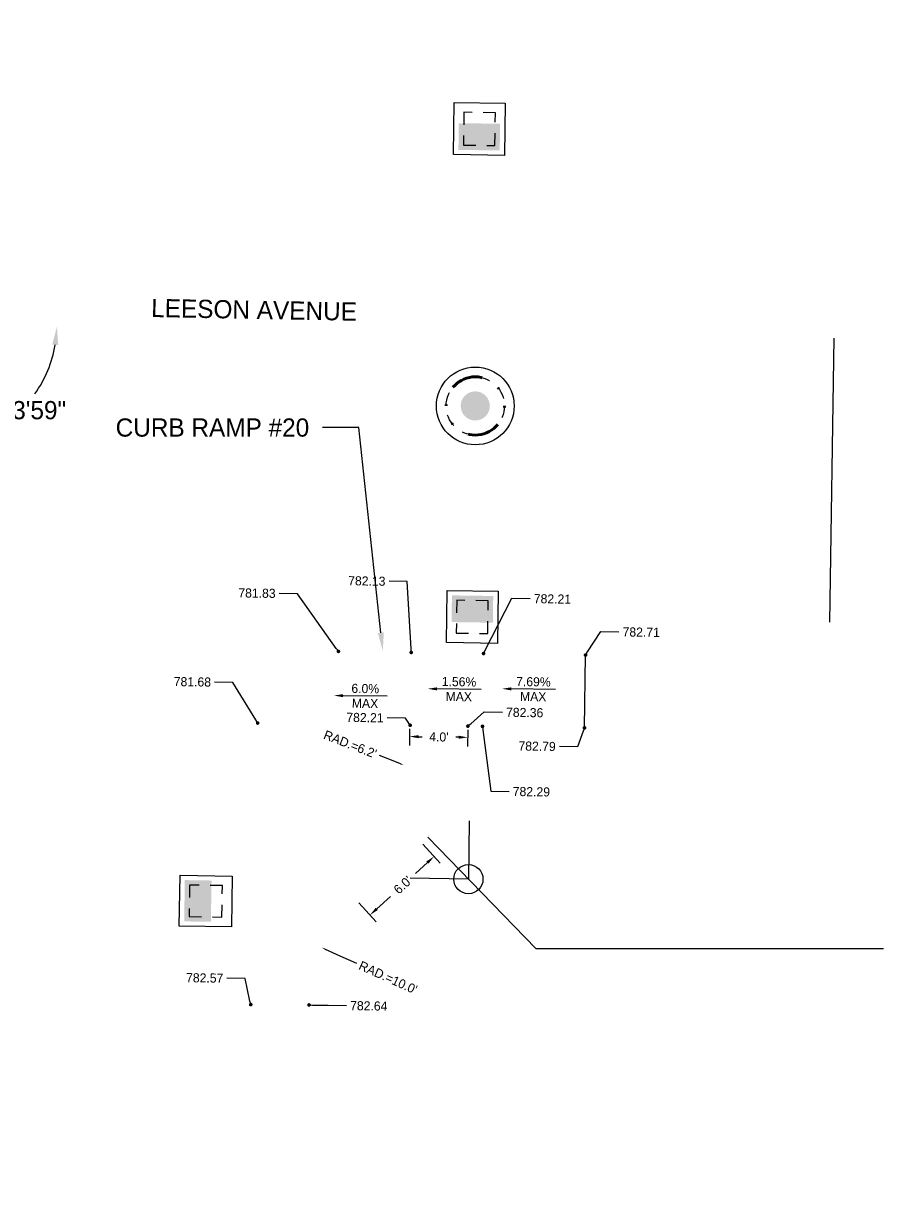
# Model space of a CAD drawing. Header units: feet. Extents: x 1384904 to 1390579, y 443400 to 444295.
# Tile 36 of 57: x 1388898 to 1388958, y 443894 to 443975. Entities that reach past the tile are written whole.
import ezdxf
from ezdxf import colors
from ezdxf.entities.mleader import LeaderData, LeaderLine
from ezdxf.math import Vec2, Vec3

# ---------------------------------------------------------------- set-up
doc = ezdxf.new("R2010")
doc.units = ezdxf.units.FT
doc.header["$MEASUREMENT"] = 0
doc.linetypes.add('DGN Style 6', pattern=[6.093386, 0.003204, -1.281469, 2.242571, -1.281469, 0.003204, -1.281469])
doc.linetypes.add('drainage01', pattern=[1.6, 0.85, -0.75])
for name, color, linetype in [('DR_P_Cells', 1, 'Continuous'), ('DR_P_Storm_Sewer', 1, 'Continuous'), ('DT_P_Text', 3, 'Continuous'), ('PV_P_Text', 7, 'Continuous'), ('SH_Border', 7, 'Continuous')]:
    doc.layers.add(name, color=color, linetype=linetype)
doc.styles.add('Slanted-Normal', font='font31.shx', dxfattribs={"height": 0.14})
doc.styles.get("Standard").update_dxf_attribs({"font": 'font31.shx'})
doc.dimstyles.get("Standard").update_dxf_attribs({"dimtxt": 0.18, "dimasz": 0.18, "dimexe": 0.18, "dimexo": 0.0625, "dimgap": 0.09, "dimtad": 0, "dimtih": 1, "dimtoh": 1, "dimdec": 4, "dimzin": 0, "dimdsep": 46, "dimtxsty": 'Standard', "dimcen": 0.09, "dimadec": 0, "dimazin": 0, "dimtfac": 1, "dimtdec": 4, "dimtofl": 0, "dimtmove": 0, "dimatfit": 3, "dimfxl": 1, "dimtolj": 1, "dimtzin": 0, "dimarcsym": 0})

# ---------------------------------------------------------------- blocks, each defined once
blk = doc.blocks.new('MH1D-P')
at = {"layer": 'DR_P_Storm_Sewer', "linetype": 'Continuous', "lineweight": 0}
h = blk.add_hatch(color=1, dxfattribs=at)
edge = h.paths.add_edge_path()
edge.add_arc((0, 0), 1, 0, 360)
at = {"layer": 'DR_P_Storm_Sewer', "color": 1, "linetype": 'Continuous', "lineweight": 0}
blk.add_circle((0, 0), 2.667, dxfattribs=at)
at = {"layer": 'DR_P_Storm_Sewer', "color": 1, "linetype": 'DGN Style 6', "lineweight": 53}
blk.add_circle((0, 0), 2, dxfattribs=at)
at = {"layer": 'DR_P_Storm_Sewer', "color": 1, "linetype": 'drainage01', "lineweight": 0}
blk.add_circle((0, 0), 2, dxfattribs=at)
blk = doc.blocks.new('CB3A-P')
at = {"layer": 'Defpoints', "color": 20, "linetype": 'drainage01', "lineweight": 0}
blk.add_lwpolyline([(1.083, 1.125), (-1.083, 1.125), (-1.083, -1.125), (1.083, -1.125), (1.083, 1.125)], close=True, dxfattribs=at)
at = {"layer": 'DR_P_Cells', "color": 1, "linetype": 'Continuous', "lineweight": 13, "flags": 128}
blk.add_lwpolyline([(-1.75, 1.792), (1.75, 1.792), (1.75, -1.792), (-1.75, -1.792), (-1.75, 1.792)], close=True, dxfattribs=at)
at = {"layer": 'DR_P_Cells', "color": 1, "linetype": 'Continuous', "lineweight": 0, "extrusion": (0, 0, -1)}
blk.add_solid([(1.417, 0.375), (-1.417, 0.375), (1.417, -1.458), (-1.417, -1.458)], dxfattribs=at)
blk = doc.blocks.new('_Dot')
at = {"color": 0, "linetype": 'ByBlock', "lineweight": -2}
blk.add_line((-0.5, 0), (-1, 0), dxfattribs=at)
at = {"color": 0, "linetype": 'ByBlock', "const_width": 0.5}
blk.add_lwpolyline([(-0.25, 0, 1), (0.25, 0, 1)], format="xyb", close=True, dxfattribs=at)
blk = doc.blocks.new('*D1064')
at = {"layer": 'Defpoints', "color": 0, "transparency": 16777216}
for p in [(1387540.978, 443974.544), (1387672.964, 443972.599), (1387677.04, 443965.292), (1390194.578, 443935.45), (1387670.013, 443772.371)]:
    blk.add_point(p, dxfattribs=at)
at = {"layer": 'DT_P_Text', "color": 0, "lineweight": -2, "transparency": 16777216}
for start, end in [(324.33813, 350.58886), (277.72294, 301.58179)]:
    blk.add_arc((1387672.964, 443972.6), 8.368, start, end, dxfattribs=at)
at = {"layer": 'DT_P_Text', "color": 0, "transparency": 16777216}
for points in [[(1387681.011, 443971.25), (1387681.426, 443971.213), (1387681.33, 443972.476)], [(1387674.101, 443964.1), (1387674.076, 443964.516), (1387672.84, 443964.233)]]:
    blk.add_solid(points, dxfattribs=at)
at = {"layer": 'DT_P_Text', "color": 0, "transparency": 16777216, "insert": (1387678.793, 443966.596), "char_height": 1.25, "attachment_point": 5}
blk.add_mtext('\\A1;90°0\'0"', dxfattribs=at)
blk = doc.blocks.new('*D1065')
at = {"layer": 'Defpoints', "color": 0, "transparency": 16777216}
for p in [(1387895.133, 444137.116), (1387540.978, 443974.544), (1387898.945, 443973.296), (1387891.696, 443959.376), (1390194.578, 443935.45)]:
    blk.add_point(p, dxfattribs=at)
at = {"layer": 'DT_P_Text', "color": 0, "lineweight": -2, "transparency": 16777216}
for start, end in [(56.54595, 80.01082), (8.03728, 33.75153)]:
    blk.add_arc((1387891.89, 443969.374), 8.072, start, end, dxfattribs=at)
at = {"layer": 'DT_P_Text', "color": 0, "transparency": 16777216}
for points in [[(1387893.27, 443977.117), (1387893.31, 443977.531), (1387892.046, 443977.445)], [(1387900.09, 443970.516), (1387899.675, 443970.49), (1387899.961, 443969.255)]]:
    blk.add_solid(points, dxfattribs=at)
at = {"layer": 'DT_P_Text', "color": 0, "transparency": 16777216, "insert": (1387897.694, 443974.984), "char_height": 1.25, "attachment_point": 5}
blk.add_mtext('\\A1;89°44\'10"', dxfattribs=at)
blk = doc.blocks.new('*D1066')
at = {"layer": 'Defpoints', "color": 0, "transparency": 16777216}
for p in [(1388170.018, 444145.729), (1387540.978, 443974.544), (1388173.064, 443969.457), (1388165.387, 443955.345), (1390194.578, 443935.45)]:
    blk.add_point(p, dxfattribs=at)
at = {"layer": 'DT_P_Text', "color": 0, "lineweight": -2, "transparency": 16777216}
for start, end in [(55.6454, 80.17024), (7.59215, 34.10904)]:
    blk.add_arc((1388165.63, 443965.341), 8.497, start, end, dxfattribs=at)
at = {"layer": 'DT_P_Text', "color": 0, "transparency": 16777216}
for points in [[(1388167.06, 443973.507), (1388167.101, 443973.921), (1388165.837, 443973.836)], [(1388174.261, 443966.476), (1388173.845, 443966.452), (1388174.126, 443965.216)]]:
    blk.add_solid(points, dxfattribs=at)
at = {"layer": 'DT_P_Text', "color": 0, "transparency": 16777216, "insert": (1388171.755, 443971.231), "char_height": 1.25, "attachment_point": 5}
blk.add_mtext('\\A1;89°27\'2"', dxfattribs=at)
blk = doc.blocks.new('*D1067')
at = {"layer": 'Defpoints', "color": 0, "transparency": 16777216}
for p in [(1387540.978, 443974.544), (1388536.58, 443959.876), (1388529.293, 443955.832), (1390194.578, 443935.45), (1388524.619, 443400.178)]:
    blk.add_point(p, dxfattribs=at)
at = {"layer": 'DT_P_Text', "color": 0, "lineweight": -2, "transparency": 16777216}
for start, end in [(187.75776, 214.00324), (236.01864, 260.17396)]:
    blk.add_arc((1388536.58, 443959.876), 8.334, start, end, dxfattribs=at)
at = {"layer": 'DT_P_Text', "color": 0, "transparency": 16777216}
for points in [[(1388528.114, 443958.739), (1388528.53, 443958.764), (1388528.247, 443959.999)], [(1388535.177, 443951.872), (1388535.137, 443951.457), (1388536.402, 443951.544)]]:
    blk.add_solid(points, dxfattribs=at)
at = {"layer": 'DT_P_Text', "color": 0, "transparency": 16777216, "insert": (1388530.581, 443954.091), "char_height": 1.25, "attachment_point": 5}
blk.add_mtext('\\A1;89°37\'11"', dxfattribs=at)
blk = doc.blocks.new('*D1068')
at = {"layer": 'Defpoints', "color": 0, "transparency": 16777216}
for p in [(1388548.528, 444294.604), (1387540.978, 443974.544), (1388551.278, 443965.867), (1388540.113, 443949.824), (1390194.578, 443935.45)]:
    blk.add_point(p, dxfattribs=at)
at = {"layer": 'DT_P_Text', "color": 0, "lineweight": -2, "transparency": 16777216}
for start, end in [(51.55999, 82.8622), (4.89573, 37.08613)]:
    blk.add_arc((1388540.357, 443959.821), 12.483, start, end, dxfattribs=at)
at = {"layer": 'DT_P_Text', "color": 0, "transparency": 16777216}
for points in [[(1388541.893, 443971.999), (1388541.924, 443972.415), (1388540.662, 443972.3)], [(1388553.003, 443960.893), (1388552.586, 443960.879), (1388552.839, 443959.637)]]:
    blk.add_solid(points, dxfattribs=at)
at = {"layer": 'DT_P_Text', "color": 0, "transparency": 16777216, "insert": (1388549.355, 443968.473), "char_height": 1.25, "attachment_point": 5}
blk.add_mtext('\\A1;89°26\'46"', dxfattribs=at)
blk = doc.blocks.new('*D1069')
at = {"layer": 'Defpoints', "color": 0, "transparency": 16777216}
for p in [(1387540.978, 443974.544), (1388891.872, 443954.644), (1388895.842, 443947.513), (1390194.578, 443935.45), (1388883.325, 443416.879)]:
    blk.add_point(p, dxfattribs=at)
at = {"layer": 'DT_P_Text', "color": 0, "lineweight": -2, "transparency": 16777216}
for start, end in [(324.55029, 350.37077), (277.87464, 301.16142)]:
    blk.add_arc((1388891.872, 443954.642), 8.16, start, end, dxfattribs=at)
at = {"layer": 'DT_P_Text', "color": 0, "transparency": 16777216}
for points in [[(1388899.71, 443953.296), (1388900.125, 443953.258), (1388900.032, 443954.522)], [(1388893.003, 443946.351), (1388892.978, 443946.767), (1388891.743, 443946.483)]]:
    blk.add_solid(points, dxfattribs=at)
at = {"layer": 'DT_P_Text', "color": 0, "transparency": 16777216, "insert": (1388897.553, 443948.784), "char_height": 1.25, "attachment_point": 5}
blk.add_mtext('\\A1;90°3\'59"', dxfattribs=at)
blk = doc.blocks.new('*D1070')
at = {"layer": 'Defpoints', "color": 0, "transparency": 16777216}
for p in [(1389005.131, 444177.177), (1387540.978, 443974.544), (1389009.168, 443958.886), (1388998.333, 443943.075), (1390194.578, 443935.45)]:
    blk.add_point(p, dxfattribs=at)
at = {"layer": 'DT_P_Text', "color": 0, "lineweight": -2, "transparency": 16777216}
for start, end in [(51.70973, 82.38704), (5.10561, 36.7305)]:
    blk.add_arc((1388998.623, 443953.069), 12.043, start, end, dxfattribs=at)
at = {"layer": 'DT_P_Text', "color": 0, "transparency": 16777216}
for points in [[(1389000.202, 443964.799), (1389000.235, 443965.214), (1388998.973, 443965.107)], [(1389010.827, 443954.149), (1389010.41, 443954.133), (1389010.665, 443952.892)]]:
    blk.add_solid(points, dxfattribs=at)
at = {"layer": 'DT_P_Text', "color": 0, "transparency": 16777216, "insert": (1389007.323, 443961.397), "char_height": 1.25, "attachment_point": 5}
blk.add_mtext('\\A1;89°10\'51"', dxfattribs=at)
blk = doc.blocks.new('*D1071')
at = {"layer": 'Defpoints', "color": 0, "transparency": 16777216}
for p in [(1389529.023, 444160.851), (1387540.978, 443974.544), (1389519.597, 443952.651), (1390194.578, 443935.45), (1389523.362, 443935.339)]:
    blk.add_point(p, dxfattribs=at)
at = {"layer": 'DT_P_Text', "color": 0, "lineweight": -2, "transparency": 16777216}
for start, end in [(97.15241, 121.14493), (144.10974, 170.56542)]:
    blk.add_arc((1389523.613, 443945.335), 8.345, start, end, dxfattribs=at)
at = {"layer": 'DT_P_Text', "color": 0, "transparency": 16777216}
for points in [[(1389522.563, 443953.823), (1389522.584, 443953.407), (1389523.822, 443953.677)], [(1389515.588, 443946.684), (1389515.173, 443946.722), (1389515.269, 443945.458)]]:
    blk.add_solid(points, dxfattribs=at)
at = {"layer": 'DT_P_Text', "color": 0, "transparency": 16777216, "insert": (1389517.83, 443951.352), "char_height": 1.25, "attachment_point": 5}
blk.add_mtext('\\A1;90°35\'39"', dxfattribs=at)
blk = doc.blocks.new('*D1090')
at = {"layer": 'Defpoints', "color": 0, "transparency": 16777216}
for p in [(1388924.24, 443927.162, 1563.311), (1388928.239, 443927.103, 1563.311), (1388928.228, 443926.331)]:
    blk.add_point(p, dxfattribs=at)
at = {"layer": 'PV_P_Text', "color": 0, "lineweight": -2, "transparency": 16777216}
for p, q in [((1388924.236, 443926.912), (1388924.219, 443925.765)), ((1388928.236, 443926.853), (1388928.219, 443925.706)), ((1388924.853, 443926.38), (1388925.088, 443926.377)), ((1388927.603, 443926.34), (1388927.404, 443926.343))]:
    blk.add_line(p, q, dxfattribs=at)
at = {"layer": 'PV_P_Text', "color": 0, "transparency": 16777216}
for points in [[(1388924.855, 443926.484), (1388924.852, 443926.276), (1388924.229, 443926.39)], [(1388927.605, 443926.444), (1388927.602, 443926.236), (1388928.228, 443926.331)]]:
    blk.add_solid(points, dxfattribs=at)
at = {"layer": 'PV_P_Text', "color": 0, "transparency": 16777216, "insert": (1388926.246, 443926.36), "char_height": 0.625, "attachment_point": 5, "rotation": 359.15596}
blk.add_mtext("\\A1;4.0'", dxfattribs=at)
blk = doc.blocks.new('*D1091')
at = {"layer": 'Defpoints', "color": 0, "transparency": 16777216}
for p in [(1388924.982, 443919.19, 1563.311), (1388925.921, 443918.163), (1388920.581, 443915.163, 1563.311)]:
    blk.add_point(p, dxfattribs=at)
at = {"layer": 'PV_P_Text', "color": 0, "lineweight": -2, "transparency": 16777216}
for p, q in [((1388925.15, 443919.006), (1388926.343, 443917.702)), ((1388925.46, 443917.742), (1388924.631, 443916.983)), ((1388921.981, 443914.558), (1388922.919, 443915.417)), ((1388920.75, 443914.978), (1388921.942, 443913.675))]:
    blk.add_line(p, q, dxfattribs=at)
at = {"layer": 'PV_P_Text', "color": 0, "transparency": 16777216}
for points in [[(1388925.39, 443917.818), (1388925.53, 443917.665), (1388925.921, 443918.163)], [(1388921.911, 443914.635), (1388922.052, 443914.481), (1388921.52, 443914.136)]]:
    blk.add_solid(points, dxfattribs=at)
at = {"layer": 'PV_P_Text', "color": 0, "transparency": 16777216, "insert": (1388923.775, 443916.2), "char_height": 0.625, "attachment_point": 5, "rotation": 42.46208}
blk.add_mtext("\\A1;6.0'", dxfattribs=at)

msp = doc.modelspace()

# ---------------------------------------------------------------- linework, layer by layer
at = {"layer": 'DT_P_Text'}
for points in [[(1388928.33127, 443920.60139), (1388928.27234, 443916.60182), (1388924.27285, 443916.66539)], [(1388925.48755, 443919.47322), (1388932.88799, 443911.84262)], [(1388932.88799, 443911.84262), (1388956.75509, 443911.84262)]]:
    msp.add_lwpolyline(points, dxfattribs=at)
msp.add_circle((1388928.27234, 443916.60182), 1, dxfattribs=at)
at = {"layer": 'PV_P_Text', "linetype": 'ByBlock', "lineweight": -2}
for points in [[(1388922.70107, 443929.14996), (1388919.67138, 443929.1946)], [(1388929.13626, 443929.61626), (1388926.10657, 443929.66089)], [(1388934.24071, 443929.61626), (1388931.21102, 443929.66089)]]:
    msp.add_lwpolyline(points, dxfattribs=at)
at = {"layer": 'PV_P_Text'}
for points in [[(1388926.10503, 443929.55674), (1388925.48164, 443929.6701), (1388926.1081, 443929.76505)], [(1388931.20949, 443929.55674), (1388930.58609, 443929.6701), (1388931.21256, 443929.76505)], [(1388919.66985, 443929.09044), (1388919.04645, 443929.2038), (1388919.67292, 443929.29875)]]:
    msp.add_solid(points, dxfattribs=at)
at = {"layer": 'SH_Border', "elevation": 782.62477}
msp.add_lwpolyline([(1388953.08483, 443934.23823), (1388953.37208, 443953.73611)], dxfattribs=at)
at = {"layer": 'SH_Border'}
msp.add_lwpolyline([(1388936.23862, 443926.9856), (1388936.31228, 443931.98505)], dxfattribs=at)

# ---------------------------------------------------------------- block references
msp.add_blockref('MH1D-P', (1388928.7436, 443949.0812, 782.45691))
at = {"layer": 'DR_P_Storm_Sewer', "color": 1}
for p, rotation in [((1388929.02545, 443968.09631, 782.68235), 359.1559593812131), ((1388928.5375, 443934.59987, 782.573), 179.1559600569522), ((1388910.24611, 443915.09423, 779.53333), 269.0894447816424)]:
    msp.add_blockref('CB3A-P', p, dxfattribs=dict(at, rotation=rotation))

# ---------------------------------------------------------------- texts
at = {"layer": 'DT_P_Text', "insert": (1388906.51461, 443956.43625), "char_height": 1.25, "width": 29.678584, "attachment_point": 1, "rotation": 358.9618461, "style": 'Slanted-Normal'}
msp.add_mtext('LEESON AVENUE', dxfattribs=at)
at = {"layer": 'PV_P_Text', "char_height": 0.625, "attachment_point": 5, "rotation": 359.1559594}
for s, insert in [('1.56%', (1388927.62887, 443930.14489)), ('7.69%', (1388932.73333, 443930.14489)), ('6.0%', (1388921.19369, 443929.6786)), ('MAX', (1388921.17877, 443928.66596)), ('MAX', (1388927.61395, 443929.13226)), ('MAX', (1388932.71841, 443929.13226))]:
    msp.add_mtext(s, dxfattribs=dict(at, insert=insert))

# ---------------------------------------------------------------- dimensions: what is measured, and where the dimension line sits
at = {"layer": 'DT_P_Text'}
for base, line1, line2, picture, middle in [((1388551.27813, 443965.86722), ((1387540.978, 443974.544), (1390194.57763, 443935.45023)), ((1388540.11322, 443949.82405), (1388548.52762, 444294.60374)), '*D1068', (1388549.35503, 443968.47325)), ((1389009.16818, 443958.8865), ((1387540.978, 443974.544), (1390194.57763, 443935.45023)), ((1388998.33294, 443943.07455), (1389005.1309, 444177.17687)), '*D1070', (1389007.32318, 443961.39682)), ((1389519.59746, 443952.65059), ((1387540.978, 443974.544), (1390194.57763, 443935.45023)), ((1389523.36155, 443935.33874), (1389529.02312, 444160.85051)), '*D1071', (1389517.83048, 443951.35217)), ((1388173.06391, 443969.45743), ((1387540.978, 443974.544), (1390194.57763, 443935.45023)), ((1388165.38689, 443955.34459), (1388170.01841, 444145.72851)), '*D1066', (1388171.75473, 443971.23141)), ((1387898.94504, 443973.29609), ((1387540.978, 443974.544), (1390194.57763, 443935.45023)), ((1387891.69628, 443959.37596), (1387895.13342, 444137.11607)), '*D1065', (1387897.69389, 443974.98408)), ((1387677.04029, 443965.2921), ((1387670.0134, 443772.37098), (1387672.96367, 443972.59925)), ((1387540.978, 443974.544), (1390194.57763, 443935.45023)), '*D1064', (1387678.79269, 443966.5962)), ((1388529.29261, 443955.83234), ((1388524.61868, 443400.17799), (1388536.57959, 443959.87645)), ((1387540.978, 443974.544), (1390194.57763, 443935.45023)), '*D1067', (1388530.58119, 443954.09076)), ((1388895.84236, 443947.5127), ((1387540.978, 443974.544), (1390194.57763, 443935.45023)), ((1388883.32531, 443416.87915), (1388891.87229, 443954.64389)), '*D1069', (1388897.55345, 443948.78426))]:
    dim = msp.add_angular_dim_2l(base=base, line1=line1, line2=line2, dimstyle='Standard', override={"dimscale": 10, "dimtxt": 0.125, "dimasz": 0.125, "dimgap": 0.05, "dimaunit": 1, "dimadec": 3}, dxfattribs=at)
    dim.commit()
    dim.dimension.update_dxf_attribs({"geometry": picture, "text_midpoint": middle})
at = {"layer": 'PV_P_Text'}
for base, p1, p2, angle, picture, middle in [((1388928.22811, 443926.3306, -1563.311), (1388924.23993, 443927.16237), (1388928.23949, 443927.10344), 359.1559594, '*D1090', (1388926.24589, 443926.3598, -1563.311)), ((1388925.92091, 443918.16346, -1563.311), (1388920.58084, 443915.16285), (1388924.98153, 443919.18998), 42.4620792, '*D1091', (1388923.77533, 443916.20001, -1563.311))]:
    dim = msp.add_linear_dim(base=base, p1=p1, p2=p2, angle=angle, text="<>'", dimstyle='Standard', override={"dimscale": 5, "dimtxt": 0.125, "dimasz": 0.125, "dimexe": 0.125, "dimexo": 0.05, "dimgap": 0.05, "dimtih": 0, "dimtoh": 0, "dimdec": 1}, dxfattribs=at)
    dim.commit()
    dim.dimension.update_dxf_attribs({"geometry": picture, "text_midpoint": middle, "dimtype": 161})

# ---------------------------------------------------------------- leaders
at = {"layer": 'DT_P_Text'}
ml = msp.add_multileader_mtext('Standard', dxfattribs=at)
ml.set_content('CURB RAMP #20', color=256)
ml.set_leader_properties()
ml.build(insert=Vec2(0, 0))
ml.multileader.update_dxf_attribs({"text_right_attachment_type": 2, "dogleg_length": 0.25, "arrow_head_size": 1.25, "scale": 10})
ctx = ml.context
ctx.base_point, ctx.scale, ctx.char_height, ctx.arrow_head_size, ctx.landing_gap_size, ctx.plane_origin = Vec3(1388902.01323, 443947.60081), 10, 1.25, 1.25, 0.9, Vec3(1388921.43813, 443933.06223)
ctx.right_attachment, ctx.text_align_type = 2, 2
notes = []
notes.append((ctx, [(0, (1, 1, 0), (1388920.74776, 443947.60081), (-1, 0), 2.5, [(0, [(1388922.39731, 443932.27435)], 0, [])])]))
ctx.mtext.insert, ctx.mtext.alignment, ctx.mtext.flow_direction = Vec3(1388917.34776, 443948.22581), 3, 5
at = {"layer": 'PV_P_Text'}
ml = msp.add_multileader_mtext('Standard', dxfattribs=at)
ml.set_content('782.13', color=256)
ml.set_leader_properties()
ml.set_arrow_properties(name='DOT')
ml.build(insert=Vec2(0, 0))
ml.multileader.update_dxf_attribs({"text_right_attachment_type": 2, "dogleg_length": 0.25, "arrow_head_size": 0.25, "scale": 5})
ctx = ml.context
ctx.base_point, ctx.scale, ctx.char_height, ctx.arrow_head_size, ctx.landing_gap_size, ctx.plane_origin, ctx.plane_x_axis, ctx.plane_y_axis = Vec3(1388919.55092, 443937.09455, 781.57003), 5, 0.625, 0.25, 0.25, Vec3(1388924.3788, 443932.14832, 781.57003), Vec3(0.9998915, -0.01473075), Vec3(0.01473075, 0.9998915)
ctx.right_attachment, ctx.text_align_type = 2, 2
notes.append((ctx, [(0, (1, 1, 0), (1388924.0782, 443937.02785, 781.57003), (-0.9998915, 0.01473075), 1.25, [(0, [(1388924.34962, 443932.16129, 781.57003)], 0, [])])]))
ctx.mtext.insert, ctx.mtext.text_direction, ctx.mtext.rotation, ctx.mtext.alignment, ctx.mtext.flow_direction = Vec3(1388922.58297, 443937.36241, 781.57003), Vec3(0.9998915, -0.01473075), 6.26845402, 3, 5
ml = msp.add_multileader_mtext('Standard', dxfattribs=at)
ml.set_content('781.83', color=256)
ml.set_leader_properties()
ml.set_arrow_properties(name='DOT')
ml.build(insert=Vec2(0, 0))
ml.multileader.update_dxf_attribs({"text_right_attachment_type": 2, "dogleg_length": 0.25, "arrow_head_size": 0.25, "scale": 5})
ctx = ml.context
ctx.base_point, ctx.scale, ctx.char_height, ctx.arrow_head_size, ctx.landing_gap_size, ctx.plane_origin, ctx.plane_x_axis, ctx.plane_y_axis = Vec3(1388912.00279, 443936.25898, 781.57003), 5, 0.625, 0.25, 0.25, Vec3(1388919.37934, 443932.22198, 781.57003), Vec3(0.9998915, -0.01473075), Vec3(0.01473075, 0.9998915)
ctx.right_attachment, ctx.text_align_type = 2, 2
notes.append((ctx, [(0, (1, 1, 0), (1388916.54, 443936.19214, 781.57003), (-0.9998915, 0.01473075), 1.25, [(0, [(1388919.35016, 443932.23495, 781.57003)], 0, [])])]))
ctx.mtext.insert, ctx.mtext.text_direction, ctx.mtext.rotation, ctx.mtext.alignment, ctx.mtext.flow_direction = Vec3(1388915.04477, 443936.5267, 781.57003), Vec3(0.9998915, -0.01473075), 6.26845402, 3, 5
ml = msp.add_multileader_mtext('Standard', dxfattribs=at)
ml.set_content('782.21', color=256)
ml.set_leader_properties()
ml.set_arrow_properties(name='DOT')
ml.build(insert=Vec2(0, 0))
ml.multileader.update_dxf_attribs({"text_right_attachment_type": 2, "dogleg_length": 0.25, "arrow_head_size": 0.25, "scale": 5})
ctx = ml.context
ctx.base_point, ctx.scale, ctx.char_height, ctx.arrow_head_size, ctx.landing_gap_size, ctx.plane_origin, ctx.plane_x_axis, ctx.plane_y_axis = Vec3(1388932.51261, 443935.85781), 5, 0.625, 0.25, 0.25, Vec3(1388929.34222, 443932.0752), Vec3(0.9998915, -0.01473075), Vec3(0.01473075, 0.9998915)
ctx.right_attachment = 2
notes.append((ctx, [(1, (1, 1, 0), (1388931.26274, 443935.87623), (0.9998915, -0.01473075), 1.25, [(0, [(1388929.31304, 443932.08817)], 0, [])])]))
ctx.mtext.insert, ctx.mtext.text_direction, ctx.mtext.rotation, ctx.mtext.flow_direction = Vec3(1388932.76718, 443936.1666), Vec3(0.9998915, -0.01473075), 6.26845402, 5
ml = msp.add_multileader_mtext('Standard', dxfattribs=at)
ml.set_content('782.71', color=256)
ml.set_leader_properties()
ml.set_arrow_properties(name='DOT')
ml.build(insert=Vec2(0, 0))
ml.multileader.update_dxf_attribs({"text_right_attachment_type": 2, "dogleg_length": 0.25, "arrow_head_size": 0.25, "scale": 5})
ctx = ml.context
ctx.base_point, ctx.scale, ctx.char_height, ctx.arrow_head_size, ctx.landing_gap_size, ctx.plane_origin, ctx.plane_x_axis, ctx.plane_y_axis = Vec3(1388938.60455, 443933.57733, 782.70816), 5, 0.625, 0.25, 0.25, Vec3(1388936.34146, 443931.97208, 782.70816), Vec3(0.9998915, -0.01473075), Vec3(0.01473075, 0.9998915)
ctx.right_attachment = 2
notes.append((ctx, [(1, (1, 1, 0), (1388937.35468, 443933.59574, 782.70816), (0.9998915, -0.01473075), 1.25, [(0, [(1388936.31228, 443931.98505, 782.70816)], 0, [])])]))
ctx.mtext.insert, ctx.mtext.text_direction, ctx.mtext.rotation, ctx.mtext.flow_direction = Vec3(1388938.85912, 443933.88611, 782.70816), Vec3(0.9998915, -0.01473075), 6.26845402, 5
ml = msp.add_multileader_mtext('Standard', dxfattribs=at)
ml.set_content('781.68', color=256)
ml.set_leader_properties()
ml.set_arrow_properties(name='DOT')
ml.build(insert=Vec2(0, 0))
ml.multileader.update_dxf_attribs({"text_right_attachment_type": 2, "dogleg_length": 0.25, "arrow_head_size": 0.25, "scale": 5})
ctx = ml.context
ctx.base_point, ctx.scale, ctx.char_height, ctx.arrow_head_size, ctx.landing_gap_size, ctx.plane_origin, ctx.plane_x_axis, ctx.plane_y_axis = Vec3(1388907.59039, 443930.17037), 5, 0.625, 0.25, 0.25, Vec3(1388913.83759, 443927.30308), Vec3(0.9998915, -0.01473075), Vec3(0.01473075, 0.9998915)
ctx.right_attachment, ctx.text_align_type = 2, 2
notes.append((ctx, [(0, (1, 1, 0), (1388912.10776, 443930.10382), (-0.9998915, 0.01473075), 1.25, [(0, [(1388913.80841, 443927.31605)], 0, [])])]))
ctx.mtext.insert, ctx.mtext.text_direction, ctx.mtext.rotation, ctx.mtext.alignment, ctx.mtext.flow_direction = Vec3(1388910.61253, 443930.43838), Vec3(0.9998915, -0.01473075), 6.26845402, 3, 5
ml = msp.add_multileader_mtext('Standard', dxfattribs=at)
ml.set_content('782.36', color=256)
ml.set_leader_properties()
ml.set_arrow_properties(name='DOT')
ml.build(insert=Vec2(0, 0))
ml.multileader.update_dxf_attribs({"text_right_attachment_type": 2, "dogleg_length": 0.25, "arrow_head_size": 0.25, "scale": 5})
ctx = ml.context
ctx.base_point, ctx.scale, ctx.char_height, ctx.arrow_head_size, ctx.landing_gap_size, ctx.plane_origin, ctx.plane_x_axis, ctx.plane_y_axis = Vec3(1388930.60705, 443928.05997), 5, 0.625, 0.25, 0.25, Vec3(1388928.26867, 443927.09047), Vec3(0.9998915, -0.01473075), Vec3(0.01473075, 0.9998915)
ctx.right_attachment = 2
notes.append((ctx, [(1, (1, 1, 0), (1388929.35719, 443928.07838), (0.9998915, -0.01473075), 1.25, [(0, [(1388928.23949, 443927.10344)], 0, [])])]))
ctx.mtext.insert, ctx.mtext.text_direction, ctx.mtext.rotation, ctx.mtext.flow_direction = Vec3(1388930.86163, 443928.36875), Vec3(0.9998915, -0.01473075), 6.26845402, 5
ml = msp.add_multileader_mtext('Standard', dxfattribs=at)
ml.set_content('782.21', color=256)
ml.set_leader_properties()
ml.set_arrow_properties(name='DOT')
ml.build(insert=Vec2(0, 0))
ml.multileader.update_dxf_attribs({"text_right_attachment_type": 2, "dogleg_length": 0.25, "arrow_head_size": 0.25, "scale": 5})
ctx = ml.context
ctx.base_point, ctx.scale, ctx.char_height, ctx.arrow_head_size, ctx.landing_gap_size, ctx.plane_origin, ctx.plane_x_axis, ctx.plane_y_axis = Vec3(1388919.40997, 443927.71623), 5, 0.625, 0.25, 0.25, Vec3(1388924.30515, 443927.14886), Vec3(0.9998915, -0.01473075), Vec3(0.01473075, 0.9998915)
ctx.right_attachment, ctx.text_align_type = 2, 2
notes.append((ctx, [(0, (1, 1, 0), (1388923.95214, 443927.64931), (-0.9998915, 0.01473075), 1.25, [(0, [(1388924.27596, 443927.16184)], 0, [])])]))
ctx.mtext.insert, ctx.mtext.text_direction, ctx.mtext.rotation, ctx.mtext.alignment, ctx.mtext.flow_direction = Vec3(1388922.4569, 443927.98387), Vec3(0.9998915, -0.01473075), 6.26845402, 3, 5
ml = msp.add_multileader_mtext('Standard', dxfattribs=at)
ml.set_content("RAD.=6.2'", color=256)
ml.set_leader_properties()
ml.build(insert=Vec2(0, 0))
ml.multileader.update_dxf_attribs({"text_right_attachment_type": 2, "dogleg_length": 0.25, "arrow_head_size": 0.25, "scale": 5})
ctx = ml.context
ctx.base_point, ctx.scale, ctx.char_height, ctx.arrow_head_size, ctx.landing_gap_size, ctx.plane_origin, ctx.plane_x_axis, ctx.plane_y_axis = Vec3(1388917.62402, 443926.85033), 5, 0.625, 0.25, 0.25, Vec3(1388929.96651, 443915.24599), Vec3(0.93162787, -0.36341369), Vec3(0.36341369, 0.93162787)
ctx.right_attachment, ctx.text_align_type = 2, 2
notes.append((ctx, [(1, (1, 1, 0), (1388923.33024, 443924.62443), (-0.93162787, 0.36341369), 1.25, [(0, [(1388923.83795, 443924.42637)], 0, [])])]))
ctx.mtext.insert, ctx.mtext.text_direction, ctx.mtext.rotation, ctx.mtext.alignment, ctx.mtext.flow_direction = Vec3(1388922.04636, 443925.46068), Vec3(0.93162787, -0.36341369), 5.9112558, 3, 5
ml = msp.add_multileader_mtext('Standard', dxfattribs=at)
ml.set_content('782.29', color=256)
ml.set_leader_properties()
ml.set_arrow_properties(name='DOT')
ml.build(insert=Vec2(0, 0))
ml.multileader.update_dxf_attribs({"text_right_attachment_type": 2, "dogleg_length": 0.25, "arrow_head_size": 0.25, "scale": 5})
ctx = ml.context
ctx.base_point, ctx.scale, ctx.char_height, ctx.arrow_head_size, ctx.landing_gap_size, ctx.plane_origin, ctx.plane_x_axis, ctx.plane_y_axis = Vec3(1388931.06616, 443922.62644), 5, 0.625, 0.25, 0.25, Vec3(1388929.20219, 443927.07662), Vec3(0.9998915, -0.01473075), Vec3(0.01473075, 0.9998915)
ctx.right_attachment = 2
notes.append((ctx, [(1, (1, 1, 0), (1388929.8163, 443922.64485), (0.9998915, -0.01473075), 1.25, [(0, [(1388929.23938, 443927.08871)], 0, [])])]))
ctx.mtext.insert, ctx.mtext.text_direction, ctx.mtext.rotation, ctx.mtext.flow_direction = Vec3(1388931.32074, 443922.93522), Vec3(0.9998915, -0.01473075), 6.26845402, 5
ml = msp.add_multileader_mtext('Standard', dxfattribs=at)
ml.set_content('782.79', color=256)
ml.set_leader_properties()
ml.set_arrow_properties(name='DOT')
ml.build(insert=Vec2(0, 0))
ml.multileader.update_dxf_attribs({"text_right_attachment_type": 2, "dogleg_length": 0.25, "arrow_head_size": 0.25, "scale": 5})
ctx = ml.context
ctx.base_point, ctx.scale, ctx.char_height, ctx.arrow_head_size, ctx.landing_gap_size, ctx.plane_origin, ctx.plane_x_axis, ctx.plane_y_axis = Vec3(1388931.0094, 443925.75315, 782.78316), 5, 0.625, 0.25, 0.25, Vec3(1388936.20143, 443926.9735, 782.78316), Vec3(0.9998915, -0.01473075), Vec3(0.01473075, 0.9998915)
ctx.right_attachment, ctx.text_align_type = 2, 2
notes.append((ctx, [(0, (1, 1, 0), (1388935.76483, 443925.68309, 782.78316), (-0.9998915, 0.01473075), 1.25, [(0, [(1388936.23862, 443926.9856, 782.78316)], 0, [])])]))
ctx.mtext.insert, ctx.mtext.text_direction, ctx.mtext.rotation, ctx.mtext.alignment, ctx.mtext.flow_direction = Vec3(1388934.2696, 443926.01765, 782.78316), Vec3(0.9998915, -0.01473075), 6.26845402, 3, 5
ml = msp.add_multileader_mtext('Standard', dxfattribs=at)
ml.set_content("RAD.=10.0'", color=256)
ml.set_leader_properties()
ml.build(insert=Vec2(0, 0))
ml.multileader.update_dxf_attribs({"text_right_attachment_type": 2, "dogleg_length": 0.25, "arrow_head_size": 0.25, "scale": 5})
ctx = ml.context
ctx.base_point, ctx.scale, ctx.char_height, ctx.arrow_head_size, ctx.landing_gap_size, ctx.plane_origin, ctx.plane_x_axis, ctx.plane_y_axis = Vec3(1388920.58622, 443910.82863), 5, 0.625, 0.25, 0.25, Vec3(1388919.18758, 443902.58935), Vec3(0.91154271, -0.41120541), Vec3(0.41120541, 0.91154271)
ctx.right_attachment = 2
notes.append((ctx, [(0, (1, 1, 0), (1388919.44679, 443911.34264), (0.91154271, -0.41120541), 1.25, [(0, [(1388918.21644, 443911.89766)], 0, [])])]))
ctx.mtext.insert, ctx.mtext.text_direction, ctx.mtext.rotation, ctx.mtext.flow_direction = Vec3(1388920.9426, 443911.01069), Vec3(0.91154271, -0.41120541), 5.85940925, 5
ml = msp.add_multileader_mtext('Standard', dxfattribs=at)
ml.set_content('782.57', color=256)
ml.set_leader_properties()
ml.set_arrow_properties(name='DOT')
ml.build(insert=Vec2(0, 0))
ml.multileader.update_dxf_attribs({"text_right_attachment_type": 2, "dogleg_length": 0.25, "arrow_head_size": 0.25, "scale": 5})
ctx = ml.context
ctx.base_point, ctx.scale, ctx.char_height, ctx.arrow_head_size, ctx.landing_gap_size, ctx.plane_origin, ctx.plane_x_axis, ctx.plane_y_axis = Vec3(1388908.1537, 443909.85036), 5, 0.625, 0.25, 0.25, Vec3(1388913.36255, 443907.97755), Vec3(0.9998915, -0.01473075), Vec3(0.01473075, 0.9998915)
ctx.right_attachment, ctx.text_align_type = 2, 2
notes.append((ctx, [(0, (1, 1, 0), (1388912.95378, 443909.77964), (-0.9998915, 0.01473075), 1.25, [(0, [(1388913.33336, 443907.99052)], 0, [])])]))
ctx.mtext.insert, ctx.mtext.text_direction, ctx.mtext.rotation, ctx.mtext.alignment, ctx.mtext.flow_direction = Vec3(1388911.45855, 443910.11421), Vec3(0.9998915, -0.01473075), 6.26845402, 3, 5
ml = msp.add_multileader_mtext('Standard', dxfattribs=at)
ml.set_content('782.64', color=256)
ml.set_leader_properties()
ml.set_arrow_properties(name='DOT')
ml.build(insert=Vec2(0, 0))
ml.multileader.update_dxf_attribs({"text_right_attachment_type": 2, "dogleg_length": 0.25, "arrow_head_size": 0.25, "scale": 5})
ctx = ml.context
ctx.base_point, ctx.scale, ctx.char_height, ctx.arrow_head_size, ctx.landing_gap_size, ctx.plane_origin, ctx.plane_x_axis, ctx.plane_y_axis = Vec3(1388919.90637, 443907.92474), 5, 0.625, 0.25, 0.25, Vec3(1388917.36264, 443907.95121), Vec3(0.9998915, -0.01473075), Vec3(0.01473075, 0.9998915)
ctx.right_attachment = 2
notes.append((ctx, [(1, (1, 1, 0), (1388918.6565, 443907.94316), (0.9998915, -0.01473075), 1.25, [(0, [(1388917.33346, 443907.96418)], 0, [])])]))
ctx.mtext.insert, ctx.mtext.text_direction, ctx.mtext.rotation, ctx.mtext.flow_direction = Vec3(1388920.16094, 443908.23353), Vec3(0.9998915, -0.01473075), 6.26845402, 5
for ctx, leaders in notes:
    for number, flags, end, landing, length, lines in leaders:
        leader = LeaderData()
        leader.index, (leader.has_last_leader_line, leader.has_dogleg_vector, leader.attachment_direction) = number, flags
        leader.last_leader_point, leader.dogleg_vector, leader.dogleg_length = Vec3(end), Vec3(landing), length
        for number, points, colour, breaks in lines:
            line = LeaderLine()
            line.index, line.vertices, line.color, line.breaks = number, Vec3.list(points), colors.encode_raw_color(colour), breaks
            leader.lines.append(line)
        ctx.leaders.append(leader)

doc.saveas('drawing.dxf')
